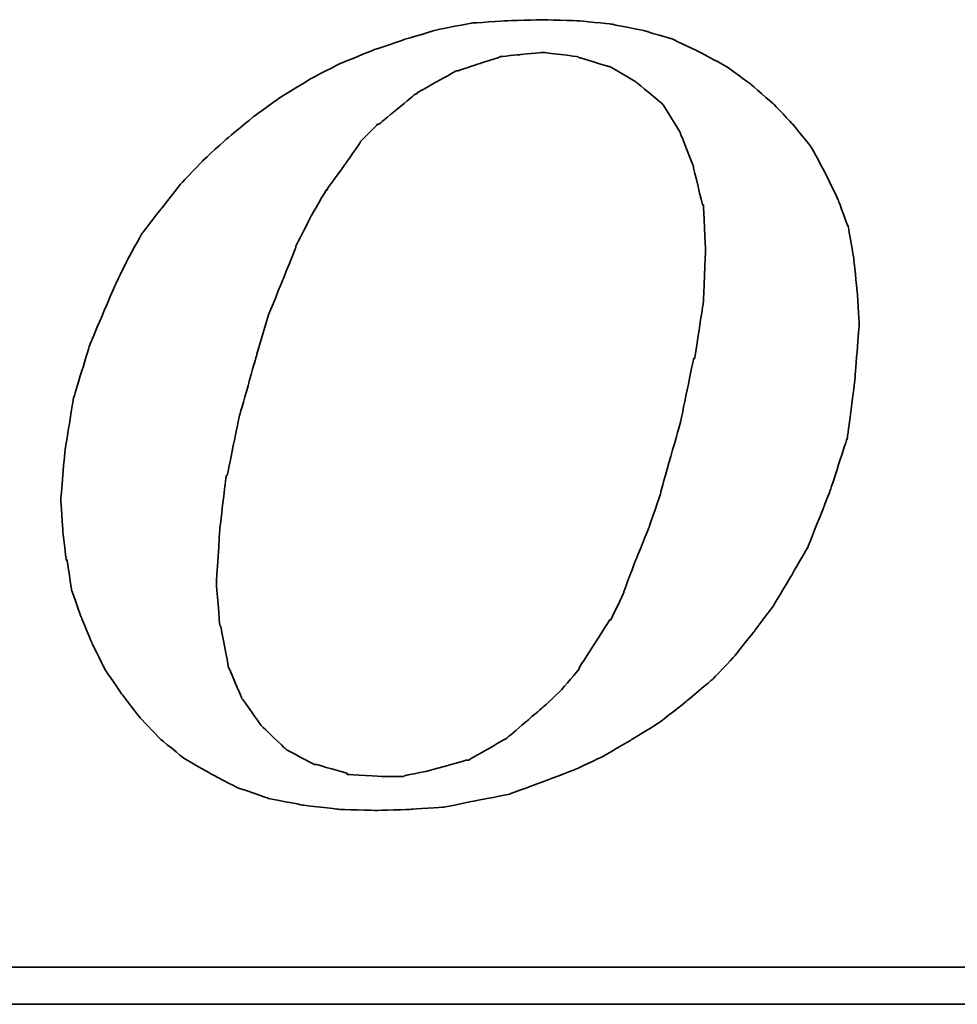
# Model space of a CAD drawing. Extents: x 24.2 to 108.5, y 37.1 to 84.
# Tile 37 of 53: x 94.6 to 95.4, y 59.1 to 60. Entities that reach past the tile are written whole.
import ezdxf

# ---------------------------------------------------------------- set-up
doc = ezdxf.new("R2010")
doc.units = 0
doc.header["$MEASUREMENT"] = 0
doc.layers.add('DIM', color=4, linetype='CONTINUOUS')
doc.layers.add('layer 1', color=7, linetype='CONTINUOUS')

# ---------------------------------------------------------------- blocks, each defined once
blk = doc.blocks.new('TBI MOTION logo(完整正式版)')
at = {"layer": 'layer 1', "color": 22, "lineweight": 35}
for points, knots in [([(-11.34375, -6.98375), (-11.34375, -6.98375), (-10.91375, -7.43875), (-10.91375, -7.43875), (-10.91375, -7.43875), (-10.91375, -7.43875), (-10.38625, -7.87125), (-10.38625, -7.87125), (-10.38625, -7.87125), (-10.38625, -7.87125), (-9.81125, -8.20375), (-9.81125, -8.20375), (-9.81125, -8.20375), (-9.81125, -8.20375), (-9.21125, -8.51875), (-9.21125, -8.51875), (-9.21125, -8.51875), (-9.21125, -8.51875), (-8.51625, -8.75875), (-8.51625, -8.75875), (-8.51625, -8.75875), (-8.51625, -8.75875), (-7.77125, -8.90375), (-7.77125, -8.90375), (-7.77125, -8.90375), (-7.77125, -8.90375), (-6.97875, -8.99875), (-6.97875, -8.99875), (-6.97875, -8.99875), (-6.97875, -8.99875), (-6.14125, -9.02375), (-6.14125, -9.02375), (-6.14125, -9.02375), (-6.14125, -9.02375), (-5.37125, -8.99875), (-5.37125, -8.99875), (-5.37125, -8.99875), (-5.37125, -8.99875), (-4.65375, -8.94875), (-4.65375, -8.94875), (-4.65375, -8.94875), (-4.65375, -8.94875), (-3.93375, -8.80625), (-3.93375, -8.80625), (-3.93375, -8.80625), (-3.93375, -8.80625), (-3.21375, -8.66375), (-3.21375, -8.66375), (-3.21375, -8.66375), (-3.21375, -8.66375), (-2.49375, -8.39875), (-2.49375, -8.39875), (-2.49375, -8.39875), (-2.49375, -8.39875), (-1.79875, -8.13375), (-1.79875, -8.13375), (-1.79875, -8.13375), (-1.79875, -8.13375), (-1.17375, -7.84375), (-1.17375, -7.84375), (-1.17375, -7.84375), (-1.17375, -7.84375), (-0.52375, -7.46375), (-0.52375, -7.46375), (-0.52375, -7.46375), (-0.52375, -7.46375), (0.10124, -7.07875), (0.10124, -7.07875), (0.10124, -7.07875), (0.10124, -7.07875), (0.67625, -6.62375), (0.67625, -6.62375), (0.67625, -6.62375), (0.67625, -6.62375), (1.24874, -6.14375), (1.24874, -6.14375), (1.24874, -6.14375), (1.24874, -6.14375), (1.72874, -5.64125), (1.72874, -5.64125), (1.72874, -5.64125), (1.72874, -5.64125), (2.18624, -5.06375), (2.18624, -5.06375), (2.18624, -5.06375), (2.18624, -5.06375), (2.61625, -4.48874), (2.61625, -4.48874), (2.61625, -4.48874), (2.61625, -4.48874), (3.00125, -3.83874), (3.00125, -3.83874), (3.00125, -3.83874), (3.00125, -3.83874), (3.36124, -3.21374), (3.36124, -3.21374), (3.36124, -3.21374), (3.36124, -3.21374), (3.84374, -1.99125), (3.84374, -1.99125), (3.84374, -1.99125), (3.84374, -1.99125), (4.22625, -0.81875), (4.22625, -0.81875), (4.22625, -0.81875), (4.22625, -0.81875), (4.39125, 0.45624), (4.39125, 0.45624), (4.39125, 0.45624), (4.39125, 0.45624), (4.48874, 1.70124), (4.48874, 1.70124), (4.48874, 1.70124), (4.48874, 1.70124), (4.43874, 2.44625), (4.43874, 2.44625), (4.43874, 2.44625), (4.43874, 2.44625), (4.36874, 3.14125), (4.36874, 3.14125), (4.36874, 3.14125), (4.36874, 3.14125), (4.25125, 3.81125), (4.25125, 3.81125), (4.25125, 3.81125), (4.25125, 3.81125), (4.03124, 4.41125), (4.03124, 4.41125), (4.03124, 4.41125), (4.03124, 4.41125), (3.74374, 5.01125), (3.74374, 5.01125), (3.74374, 5.01125), (3.74374, 5.01125), (3.43124, 5.58875), (3.43124, 5.58875), (3.43124, 5.58875), (3.43124, 5.58875), (3.02625, 6.09125), (3.02625, 6.09125), (3.02625, 6.09125), (3.02625, 6.09125), (2.59374, 6.54875), (2.59374, 6.54875), (2.59374, 6.54875), (2.59374, 6.54875), (2.09124, 6.98125), (2.09124, 6.98125), (2.09124, 6.98125), (2.09124, 6.98125), (1.56124, 7.36625), (1.56124, 7.36625), (1.56124, 7.36625), (1.56124, 7.36625), (0.98624, 7.67625), (0.98624, 7.67625), (0.98624, 7.67625), (0.98624, 7.67625), (0.38624, 7.96375), (0.38624, 7.96375), (0.38624, 7.96375), (0.38624, 7.96375), (-0.25875, 8.15625), (-0.25875, 8.15625), (-0.25875, 8.15625), (-0.25875, 8.15625), (-0.98125, 8.30125), (-0.98125, 8.30125), (-0.98125, 8.30125), (-0.98125, 8.30125), (-1.70124, 8.37125), (-1.70124, 8.37125), (-1.70124, 8.37125), (-1.70124, 8.37125), (-2.49375, 8.39624), (-2.49375, 8.39624), (-2.49375, 8.39624), (-2.49375, 8.39624), (-3.28625, 8.37125), (-3.28625, 8.37125), (-3.28625, 8.37125), (-3.28625, 8.37125), (-4.05125, 8.32125), (-4.05125, 8.32125), (-4.05125, 8.32125), (-4.05125, 8.32125), (-4.77375, 8.18125), (-4.77375, 8.18125), (-4.77375, 8.18125), (-4.77375, 8.18125), (-5.51625, 7.96375), (-5.51625, 7.96375), (-5.51625, 7.96375), (-5.51625, 7.96375), (-6.21125, 7.72625), (-6.21125, 7.72625), (-6.21125, 7.72625), (-6.21125, 7.72625), (-6.92875, 7.43625), (-6.92875, 7.43625), (-6.92875, 7.43625), (-6.92875, 7.43625), (-7.57875, 7.10125), (-7.57875, 7.10125), (-7.57875, 7.10125), (-7.57875, 7.10125), (-8.24875, 6.69125), (-8.24875, 6.69125), (-8.24875, 6.69125), (-8.24875, 6.69125), (-8.84875, 6.26125), (-8.84875, 6.26125), (-8.84875, 6.26125), (-8.84875, 6.26125), (-9.42625, 5.78125), (-9.42625, 5.78125), (-9.42625, 5.78125), (-9.42625, 5.78125), (-9.95375, 5.30125), (-9.95375, 5.30125), (-9.95375, 5.30125), (-9.95375, 5.30125), (-10.43375, 4.79624), (-10.43375, 4.79624), (-10.43375, 4.79624), (-10.43375, 4.79624), (-10.88875, 4.22125), (-10.88875, 4.22125), (-10.88875, 4.22125), (-10.88875, 4.22125), (-11.29875, 3.69375), (-11.29875, 3.69375), (-11.29875, 3.69375), (-11.29875, 3.69375), (-11.63375, 3.09125), (-11.63375, 3.09125), (-11.63375, 3.09125), (-11.63375, 3.09125), (-11.91875, 2.49625), (-11.91875, 2.49625), (-11.91875, 2.49625), (-11.91875, 2.49625), (-12.44875, 1.24625), (-12.44875, 1.24625), (-12.44875, 1.24625), (-12.44875, 1.24625), (-12.80875, 0.06874), (-12.80875, 0.06874), (-12.80875, 0.06874), (-12.80875, 0.06874), (-12.99875, -1.07875), (-12.99875, -1.07875), (-12.99875, -1.07875), (-12.99875, -1.07875), (-13.09375, -2.18375), (-13.09375, -2.18375), (-13.09375, -2.18375), (-13.09375, -2.18375), (-13.04875, -2.85375), (-13.04875, -2.85375), (-13.04875, -2.85375), (-13.04875, -2.85375), (-12.97375, -3.50375), (-12.97375, -3.50375), (-12.97375, -3.50375), (-12.97375, -3.50375), (-12.95375, -3.50375), (-12.95375, -3.50375), (-12.95375, -3.50375), (-12.95375, -3.50375), (-12.85375, -4.17375), (-12.85375, -4.17375), (-12.85375, -4.17375), (-12.85375, -4.17375), (-12.63875, -4.77624), (-12.63875, -4.77624), (-12.63875, -4.77624), (-12.63875, -4.77624), (-12.39875, -5.35125), (-12.39875, -5.35125), (-12.39875, -5.35125), (-12.39875, -5.35125), (-12.11375, -5.92875), (-12.11375, -5.92875), (-12.11375, -5.92875), (-12.11375, -5.92875), (-11.75375, -6.45375), (-11.75375, -6.45375), (-11.75375, -6.45375), (-11.75375, -6.45375), (-11.34375, -6.98375), (-11.34375, -6.98375)], [0, 0, 0, 0, 0.01369863, 0.01369863, 0.01369863, 0.01369864, 0.02739726, 0.02739726, 0.02739726, 0.02739727, 0.04109589, 0.04109589, 0.04109589, 0.0410959, 0.05479452, 0.05479452, 0.05479452, 0.05479453, 0.06849315, 0.06849315, 0.06849315, 0.06849316, 0.08219178, 0.08219178, 0.08219178, 0.08219179, 0.09589041, 0.09589041, 0.09589041, 0.09589042, 0.10958904, 0.10958904, 0.10958904, 0.10958905, 0.12328767, 0.12328767, 0.12328767, 0.12328768, 0.1369863, 0.1369863, 0.1369863, 0.13698631, 0.15068493, 0.15068493, 0.15068493, 0.15068494, 0.16438356, 0.16438356, 0.16438356, 0.16438357, 0.17808219, 0.17808219, 0.17808219, 0.1780822, 0.19178082, 0.19178082, 0.19178082, 0.19178083, 0.20547945, 0.20547945, 0.20547945, 0.20547946, 0.21917808, 0.21917808, 0.21917808, 0.21917809, 0.23287671, 0.23287671, 0.23287671, 0.23287672, 0.24657534, 0.24657534, 0.24657534, 0.24657535, 0.26027397, 0.26027397, 0.26027397, 0.26027398, 0.2739726, 0.2739726, 0.2739726, 0.27397261, 0.28767123, 0.28767123, 0.28767123, 0.28767124, 0.30136986, 0.30136986, 0.30136986, 0.30136987, 0.31506849, 0.31506849, 0.31506849, 0.3150685, 0.32876712, 0.32876712, 0.32876712, 0.32876713, 0.34246575, 0.34246575, 0.34246575, 0.34246576, 0.35616438, 0.35616438, 0.35616438, 0.35616439, 0.36986301, 0.36986301, 0.36986301, 0.36986302, 0.38356164, 0.38356164, 0.38356164, 0.38356165, 0.39726027, 0.39726027, 0.39726027, 0.39726028, 0.4109589, 0.4109589, 0.4109589, 0.41095891, 0.42465753, 0.42465753, 0.42465753, 0.42465754, 0.43835616, 0.43835616, 0.43835616, 0.43835617, 0.45205479, 0.45205479, 0.45205479, 0.4520548, 0.46575342, 0.46575342, 0.46575342, 0.46575343, 0.47945205, 0.47945205, 0.47945205, 0.47945206, 0.49315068, 0.49315068, 0.49315068, 0.49315069, 0.50684932, 0.50684932, 0.50684932, 0.50684933, 0.52054795, 0.52054795, 0.52054795, 0.52054796, 0.53424658, 0.53424658, 0.53424658, 0.53424659, 0.54794521, 0.54794521, 0.54794521, 0.54794522, 0.56164384, 0.56164384, 0.56164384, 0.56164385, 0.57534247, 0.57534247, 0.57534247, 0.57534248, 0.5890411, 0.5890411, 0.5890411, 0.58904111, 0.60273973, 0.60273973, 0.60273973, 0.60273974, 0.61643836, 0.61643836, 0.61643836, 0.61643837, 0.63013699, 0.63013699, 0.63013699, 0.630137, 0.64383562, 0.64383562, 0.64383562, 0.64383563, 0.65753425, 0.65753425, 0.65753425, 0.65753426, 0.67123288, 0.67123288, 0.67123288, 0.67123289, 0.68493151, 0.68493151, 0.68493151, 0.68493152, 0.69863014, 0.69863014, 0.69863014, 0.69863015, 0.71232877, 0.71232877, 0.71232877, 0.71232878, 0.7260274, 0.7260274, 0.7260274, 0.72602741, 0.73972603, 0.73972603, 0.73972603, 0.73972604, 0.75342466, 0.75342466, 0.75342466, 0.75342467, 0.76712329, 0.76712329, 0.76712329, 0.7671233, 0.78082192, 0.78082192, 0.78082192, 0.78082193, 0.79452055, 0.79452055, 0.79452055, 0.79452056, 0.80821918, 0.80821918, 0.80821918, 0.80821919, 0.82191781, 0.82191781, 0.82191781, 0.82191782, 0.83561644, 0.83561644, 0.83561644, 0.83561645, 0.84931507, 0.84931507, 0.84931507, 0.84931508, 0.8630137, 0.8630137, 0.8630137, 0.86301371, 0.87671233, 0.87671233, 0.87671233, 0.87671234, 0.89041096, 0.89041096, 0.89041096, 0.89041097, 0.90410959, 0.90410959, 0.90410959, 0.9041096, 0.91780822, 0.91780822, 0.91780822, 0.91780823, 0.93150685, 0.93150685, 0.93150685, 0.93150686, 0.94520548, 0.94520548, 0.94520548, 0.94520549, 0.95890411, 0.95890411, 0.95890411, 0.95890412, 0.97260274, 0.97260274, 0.97260274, 0.97260275, 0.98630137, 0.98630137, 0.98630137, 0.98630138, 1, 1, 1, 1]), ([(-8.77875, 1.03124), (-8.77875, 1.03124), (-8.51625, 1.89625), (-8.51625, 1.89625), (-8.51625, 1.89625), (-8.51625, 1.89625), (-8.20375, 2.66375), (-8.20375, 2.66375), (-8.20375, 2.66375), (-8.20375, 2.66375), (-7.91625, 3.38125), (-7.91625, 3.38125), (-7.91625, 3.38125), (-7.91625, 3.38125), (-7.91625, 3.40624), (-7.91625, 3.40624), (-7.91625, 3.40624), (-7.91625, 3.40624), (-7.57875, 4.07624), (-7.57875, 4.07624), (-7.57875, 4.07624), (-7.57875, 4.07624), (-7.24375, 4.65125), (-7.24375, 4.65125), (-7.24375, 4.65125), (-7.24375, 4.65125), (-7.21875, 4.65125), (-7.21875, 4.65125), (-7.21875, 4.65125), (-7.21875, 4.65125), (-7.21875, 4.67624), (-7.21875, 4.67624), (-7.21875, 4.67624), (-7.21875, 4.67624), (-6.83625, 5.20375), (-6.83625, 5.20375), (-6.83625, 5.20375), (-6.83625, 5.20375), (-6.49875, 5.68625), (-6.49875, 5.68625), (-6.49875, 5.68625), (-6.49875, 5.68625), (-6.49875, 5.70625), (-6.49875, 5.70625), (-6.49875, 5.70625), (-6.49875, 5.70625), (-6.11625, 6.09125), (-6.11625, 6.09125), (-6.11625, 6.09125), (-6.11625, 6.09125), (-6.09125, 6.09125), (-6.09125, 6.09125), (-6.09125, 6.09125), (-6.09125, 6.09125), (-5.27375, 6.76625), (-5.27375, 6.76625), (-5.27375, 6.76625), (-5.27375, 6.76625), (-5.24875, 6.76625), (-5.24875, 6.76625), (-5.24875, 6.76625), (-5.24875, 6.76625), (-5.24875, 6.78625), (-5.24875, 6.78625), (-5.24875, 6.78625), (-5.24875, 6.78625), (-4.38875, 7.26624), (-4.38875, 7.26624), (-4.38875, 7.26624), (-4.38875, 7.26624), (-4.36125, 7.26624), (-4.36125, 7.26624), (-4.36125, 7.26624), (-4.36125, 7.26624), (-3.93375, 7.41125), (-3.93375, 7.41125), (-3.93375, 7.41125), (-3.93375, 7.41125), (-3.47375, 7.55625), (-3.47375, 7.55625), (-3.47375, 7.55625), (-3.47375, 7.55625), (-3.45375, 7.55625), (-3.45375, 7.55625), (-3.45375, 7.55625), (-3.45375, 7.55625), (-3.42875, 7.58124), (-3.42875, 7.58124), (-3.42875, 7.58124), (-3.42875, 7.58124), (-2.97375, 7.62625), (-2.97375, 7.62625), (-2.97375, 7.62625), (-2.97375, 7.62625), (-2.49375, 7.67625), (-2.49375, 7.67625), (-2.49375, 7.67625), (-2.49375, 7.67625), (-2.46875, 7.67625), (-2.46875, 7.67625), (-2.46875, 7.67625), (-2.46875, 7.67625), (-1.70124, 7.58124), (-1.70124, 7.58124), (-1.70124, 7.58124), (-1.70124, 7.58124), (-1.67875, 7.55625), (-1.67875, 7.55625), (-1.67875, 7.55625), (-1.67875, 7.55625), (-1.65375, 7.55625), (-1.65375, 7.55625), (-1.65375, 7.55625), (-1.65375, 7.55625), (-1.03125, 7.36625), (-1.03125, 7.36625), (-1.03125, 7.36625), (-1.03125, 7.36625), (-1.00625, 7.36625), (-1.00625, 7.36625), (-1.00625, 7.36625), (-1.00625, 7.36625), (-0.43124, 7.02624), (-0.43124, 7.02624), (-0.43124, 7.02624), (-0.43124, 7.02624), (-0.40625, 7.00624), (-0.40625, 7.00624), (-0.40625, 7.00624), (-0.40625, 7.00624), (0.12124, 6.57124), (0.12124, 6.57124), (0.12124, 6.57124), (0.12124, 6.57124), (0.14624, 6.54875), (0.14624, 6.54875), (0.14624, 6.54875), (0.14624, 6.54875), (0.17124, 6.52375), (0.17124, 6.52375), (0.17124, 6.52375), (0.17124, 6.52375), (0.55625, 5.89875), (0.55625, 5.89875), (0.55625, 5.89875), (0.55625, 5.89875), (0.55625, 5.87625), (0.55625, 5.87625), (0.55625, 5.87625), (0.55625, 5.87625), (0.84124, 5.15625), (0.84124, 5.15625), (0.84124, 5.15625), (0.84124, 5.15625), (0.84124, 5.13125), (0.84124, 5.13125), (0.84124, 5.13125), (0.84124, 5.13125), (1.03624, 4.31875), (1.03624, 4.31875), (1.03624, 4.31875), (1.03624, 4.31875), (1.05624, 4.31875), (1.05624, 4.31875), (1.05624, 4.31875), (1.05624, 4.31875), (1.05624, 4.29125), (1.05624, 4.29125), (1.05624, 4.29125), (1.05624, 4.29125), (1.10625, 3.33125), (1.10625, 3.33125), (1.10625, 3.33125), (1.10625, 3.33125), (1.10625, 3.30875), (1.10625, 3.30875), (1.10625, 3.30875), (1.10625, 3.30875), (1.05624, 2.20624), (1.05624, 2.20624), (1.05624, 2.20624), (1.05624, 2.20624), (1.05624, 2.18124), (1.05624, 2.18124), (1.05624, 2.18124), (1.05624, 2.18124), (0.86624, 0.93624), (0.86624, 0.93624), (0.86624, 0.93624), (0.86624, 0.93624), (0.84124, 0.93624), (0.84124, 0.93624), (0.84124, 0.93624), (0.84124, 0.93624), (0.55625, -0.45874), (0.55625, -0.45874), (0.55625, -0.45874), (0.55625, -0.45874), (0.12124, -1.99125), (0.12124, -1.99125), (0.12124, -1.99125), (0.12124, -1.99125), (0.12124, -2.01874), (0.12124, -2.01874), (0.12124, -2.01874), (0.12124, -2.01874), (-0.13874, -2.78375), (-0.13874, -2.78375), (-0.13874, -2.78375), (-0.13874, -2.78375), (-0.43124, -3.50375), (-0.43124, -3.50375), (-0.43124, -3.50375), (-0.43124, -3.50375), (-0.69375, -4.19875), (-0.69375, -4.19875), (-0.69375, -4.19875), (-0.69375, -4.19875), (-0.69375, -4.22375), (-0.69375, -4.22375), (-0.69375, -4.22375), (-0.69375, -4.22375), (-0.98125, -4.82374), (-0.98125, -4.82374), (-0.98125, -4.82374), (-0.98125, -4.82374), (-1.00625, -4.82374), (-1.00625, -4.82374), (-1.00625, -4.82374), (-1.00625, -4.82374), (-1.33875, -5.35125), (-1.33875, -5.35125), (-1.33875, -5.35125), (-1.33875, -5.35125), (-1.67875, -5.87875), (-1.67875, -5.87875), (-1.67875, -5.87875), (-1.67875, -5.87875), (-1.67875, -5.90375), (-1.67875, -5.90375), (-1.67875, -5.90375), (-1.67875, -5.90375), (-2.05875, -6.35875), (-2.05875, -6.35875), (-2.05875, -6.35875), (-2.05875, -6.35875), (-2.08375, -6.38375), (-2.08375, -6.38375), (-2.08375, -6.38375), (-2.08375, -6.38375), (-2.46875, -6.74375), (-2.46875, -6.74375), (-2.46875, -6.74375), (-2.46875, -6.74375), (-3.25875, -7.41625), (-3.25875, -7.41625), (-3.25875, -7.41625), (-3.25875, -7.41625), (-3.28625, -7.43875), (-3.28625, -7.43875), (-3.28625, -7.43875), (-3.28625, -7.43875), (-4.12375, -7.91875), (-4.12375, -7.91875), (-4.12375, -7.91875), (-4.12375, -7.91875), (-4.14875, -7.91875), (-4.14875, -7.91875), (-4.14875, -7.91875), (-4.14875, -7.91875), (-4.17125, -7.91875), (-4.17125, -7.91875), (-4.17125, -7.91875), (-4.17125, -7.91875), (-5.03375, -8.15875), (-5.03375, -8.15875), (-5.03375, -8.15875), (-5.03375, -8.15875), (-5.51625, -8.25625), (-5.51625, -8.25625), (-5.51625, -8.25625), (-5.51625, -8.25625), (-5.54125, -8.27875), (-5.54125, -8.27875), (-5.54125, -8.27875), (-5.54125, -8.27875), (-5.56375, -8.27875), (-5.56375, -8.27875), (-5.56375, -8.27875), (-5.56375, -8.27875), (-5.99625, -8.27875), (-5.99625, -8.27875), (-5.99625, -8.27875), (-5.99625, -8.27875), (-6.76375, -8.23125), (-6.76375, -8.23125), (-6.76375, -8.23125), (-6.76375, -8.23125), (-6.78875, -8.23125), (-6.78875, -8.23125), (-6.78875, -8.23125), (-6.78875, -8.23125), (-6.78875, -8.20375), (-6.78875, -8.20375), (-6.78875, -8.20375), (-6.78875, -8.20375), (-7.45875, -8.01375), (-7.45875, -8.01375), (-7.45875, -8.01375), (-7.45875, -8.01375), (-7.48375, -8.01375), (-7.48375, -8.01375), (-7.48375, -8.01375), (-7.48375, -8.01375), (-7.50875, -8.01375), (-7.50875, -8.01375), (-7.50875, -8.01375), (-7.50875, -8.01375), (-8.13125, -7.67875), (-8.13125, -7.67875), (-8.13125, -7.67875), (-8.13125, -7.67875), (-8.15625, -7.65375), (-8.15625, -7.65375), (-8.15625, -7.65375), (-8.15625, -7.65375), (-8.65875, -7.17375), (-8.65875, -7.17375), (-8.65875, -7.17375), (-8.65875, -7.17375), (-8.68375, -7.14875), (-8.68375, -7.14875), (-8.68375, -7.14875), (-8.68375, -7.14875), (-9.08875, -6.57375), (-9.08875, -6.57375), (-9.08875, -6.57375), (-9.08875, -6.57375), (-9.11375, -6.54875), (-9.11375, -6.54875), (-9.11375, -6.54875), (-9.11375, -6.54875), (-9.11375, -6.52875), (-9.11375, -6.52875), (-9.11375, -6.52875), (-9.11375, -6.52875), (-9.40375, -5.85375), (-9.40375, -5.85375), (-9.40375, -5.85375), (-9.40375, -5.85375), (-9.40375, -5.82875), (-9.40375, -5.82875), (-9.40375, -5.82875), (-9.40375, -5.82875), (-9.56875, -4.96875), (-9.56875, -4.96875), (-9.56875, -4.96875), (-9.56875, -4.96875), (-9.59375, -4.94375), (-9.59375, -4.94375), (-9.59375, -4.94375), (-9.59375, -4.94375), (-9.66375, -4.03375), (-9.66375, -4.03375), (-9.66375, -4.03375), (-9.66375, -4.03375), (-9.66375, -4.00875), (-9.66375, -4.00875), (-9.66375, -4.00875), (-9.66375, -4.00875), (-9.59375, -2.85375), (-9.59375, -2.85375), (-9.59375, -2.85375), (-9.59375, -2.85375), (-9.45125, -1.65875), (-9.45125, -1.65875), (-9.45125, -1.65875), (-9.45125, -1.65875), (-9.42625, -1.63375), (-9.42625, -1.63375), (-9.42625, -1.63375), (-9.42625, -1.63375), (-9.16125, -0.33875), (-9.16125, -0.33875), (-9.16125, -0.33875), (-9.16125, -0.33875), (-8.77875, 1.00624), (-8.77875, 1.00624), (-8.77875, 1.00624), (-8.77875, 1.00624), (-8.77875, 1.03124), (-8.77875, 1.03124)], [0, 0, 0, 0, 0.01020408, 0.01020408, 0.01020408, 0.01020409, 0.02040816, 0.02040816, 0.02040816, 0.02040817, 0.03061224, 0.03061224, 0.03061224, 0.03061225, 0.04081633, 0.04081633, 0.04081633, 0.04081634, 0.05102041, 0.05102041, 0.05102041, 0.05102042, 0.06122449, 0.06122449, 0.06122449, 0.0612245, 0.07142857, 0.07142857, 0.07142857, 0.07142858, 0.08163265, 0.08163265, 0.08163265, 0.08163266, 0.09183673, 0.09183673, 0.09183673, 0.09183674, 0.10204082, 0.10204082, 0.10204082, 0.10204083, 0.1122449, 0.1122449, 0.1122449, 0.11224491, 0.12244898, 0.12244898, 0.12244898, 0.12244899, 0.13265306, 0.13265306, 0.13265306, 0.13265307, 0.14285714, 0.14285714, 0.14285714, 0.14285715, 0.15306122, 0.15306122, 0.15306122, 0.15306123, 0.16326531, 0.16326531, 0.16326531, 0.16326532, 0.17346939, 0.17346939, 0.17346939, 0.1734694, 0.18367347, 0.18367347, 0.18367347, 0.18367348, 0.19387755, 0.19387755, 0.19387755, 0.19387756, 0.20408163, 0.20408163, 0.20408163, 0.20408164, 0.21428571, 0.21428571, 0.21428571, 0.21428572, 0.2244898, 0.2244898, 0.2244898, 0.22448981, 0.23469388, 0.23469388, 0.23469388, 0.23469389, 0.24489796, 0.24489796, 0.24489796, 0.24489797, 0.25510204, 0.25510204, 0.25510204, 0.25510205, 0.26530612, 0.26530612, 0.26530612, 0.26530613, 0.2755102, 0.2755102, 0.2755102, 0.27551021, 0.28571429, 0.28571429, 0.28571429, 0.2857143, 0.29591837, 0.29591837, 0.29591837, 0.29591838, 0.30612245, 0.30612245, 0.30612245, 0.30612246, 0.31632653, 0.31632653, 0.31632653, 0.31632654, 0.32653061, 0.32653061, 0.32653061, 0.32653062, 0.33673469, 0.33673469, 0.33673469, 0.3367347, 0.34693878, 0.34693878, 0.34693878, 0.34693879, 0.35714286, 0.35714286, 0.35714286, 0.35714287, 0.36734694, 0.36734694, 0.36734694, 0.36734695, 0.37755102, 0.37755102, 0.37755102, 0.37755103, 0.3877551, 0.3877551, 0.3877551, 0.38775511, 0.39795918, 0.39795918, 0.39795918, 0.39795919, 0.40816327, 0.40816327, 0.40816327, 0.40816328, 0.41836735, 0.41836735, 0.41836735, 0.41836736, 0.42857143, 0.42857143, 0.42857143, 0.42857144, 0.43877551, 0.43877551, 0.43877551, 0.43877552, 0.44897959, 0.44897959, 0.44897959, 0.4489796, 0.45918367, 0.45918367, 0.45918367, 0.45918368, 0.46938776, 0.46938776, 0.46938776, 0.46938777, 0.47959184, 0.47959184, 0.47959184, 0.47959185, 0.48979592, 0.48979592, 0.48979592, 0.48979593, 0.5, 0.5, 0.5, 0.50000001, 0.51020408, 0.51020408, 0.51020408, 0.51020409, 0.52040816, 0.52040816, 0.52040816, 0.52040817, 0.53061224, 0.53061224, 0.53061224, 0.53061225, 0.54081633, 0.54081633, 0.54081633, 0.54081634, 0.55102041, 0.55102041, 0.55102041, 0.55102042, 0.56122449, 0.56122449, 0.56122449, 0.5612245, 0.57142857, 0.57142857, 0.57142857, 0.57142858, 0.58163265, 0.58163265, 0.58163265, 0.58163266, 0.59183673, 0.59183673, 0.59183673, 0.59183674, 0.60204082, 0.60204082, 0.60204082, 0.60204083, 0.6122449, 0.6122449, 0.6122449, 0.61224491, 0.62244898, 0.62244898, 0.62244898, 0.62244899, 0.63265306, 0.63265306, 0.63265306, 0.63265307, 0.64285714, 0.64285714, 0.64285714, 0.64285715, 0.65306122, 0.65306122, 0.65306122, 0.65306123, 0.66326531, 0.66326531, 0.66326531, 0.66326532, 0.67346939, 0.67346939, 0.67346939, 0.6734694, 0.68367347, 0.68367347, 0.68367347, 0.68367348, 0.69387755, 0.69387755, 0.69387755, 0.69387756, 0.70408163, 0.70408163, 0.70408163, 0.70408164, 0.71428571, 0.71428571, 0.71428571, 0.71428572, 0.7244898, 0.7244898, 0.7244898, 0.72448981, 0.73469388, 0.73469388, 0.73469388, 0.73469389, 0.74489796, 0.74489796, 0.74489796, 0.74489797, 0.75510204, 0.75510204, 0.75510204, 0.75510205, 0.76530612, 0.76530612, 0.76530612, 0.76530613, 0.7755102, 0.7755102, 0.7755102, 0.77551021, 0.78571429, 0.78571429, 0.78571429, 0.7857143, 0.79591837, 0.79591837, 0.79591837, 0.79591838, 0.80612245, 0.80612245, 0.80612245, 0.80612246, 0.81632653, 0.81632653, 0.81632653, 0.81632654, 0.82653061, 0.82653061, 0.82653061, 0.82653062, 0.83673469, 0.83673469, 0.83673469, 0.8367347, 0.84693878, 0.84693878, 0.84693878, 0.84693879, 0.85714286, 0.85714286, 0.85714286, 0.85714287, 0.86734694, 0.86734694, 0.86734694, 0.86734695, 0.87755102, 0.87755102, 0.87755102, 0.87755103, 0.8877551, 0.8877551, 0.8877551, 0.88775511, 0.89795918, 0.89795918, 0.89795918, 0.89795919, 0.90816327, 0.90816327, 0.90816327, 0.90816328, 0.91836735, 0.91836735, 0.91836735, 0.91836736, 0.92857143, 0.92857143, 0.92857143, 0.92857144, 0.93877551, 0.93877551, 0.93877551, 0.93877552, 0.94897959, 0.94897959, 0.94897959, 0.9489796, 0.95918367, 0.95918367, 0.95918367, 0.95918368, 0.96938776, 0.96938776, 0.96938776, 0.96938777, 0.97959184, 0.97959184, 0.97959184, 0.97959185, 0.98979592, 0.98979592, 0.98979592, 0.98979593, 1, 1, 1, 1]), ([(75.90875, -9.47875), (75.90875, -9.47875), (75.90875, -12.28625), (75.90875, -12.28625), (75.90875, -12.28625), (75.90875, -12.28625), (75.90875, -12.47875), (75.90875, -12.47875), (75.90875, -12.47875), (75.90875, -12.47875), (75.71625, -12.47875), (75.71625, -12.47875), (75.71625, -12.47875), (75.71625, -12.47875), (-88.32875, -12.47875), (-88.32875, -12.47875), (-88.32875, -12.47875), (-88.32875, -12.47875), (-88.32875, -13.29375), (-88.32875, -13.29375), (-88.32875, -13.29375), (-88.32875, -13.29375), (82.89125, -13.29375), (82.89125, -13.29375), (82.89125, -13.29375), (82.89125, -13.29375), (75.90875, -9.47875), (75.90875, -9.47875)], [0, 0, 0, 0, 0.14285714, 0.14285714, 0.14285714, 0.14285715, 0.28571429, 0.28571429, 0.28571429, 0.2857143, 0.42857143, 0.42857143, 0.42857143, 0.42857144, 0.57142857, 0.57142857, 0.57142857, 0.57142858, 0.71428571, 0.71428571, 0.71428571, 0.71428572, 0.85714286, 0.85714286, 0.85714286, 0.85714287, 1, 1, 1, 1])]:
    blk.add_open_spline(points, degree=3, knots=knots, dxfattribs=at)

msp = doc.modelspace()

# ---------------------------------------------------------------- block references
at = {"layer": 'DIM', "color": 7, "xscale": 0.0415039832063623, "yscale": 0.0415039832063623, "zscale": 0.0415039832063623}
msp.add_blockref('TBI MOTION logo(完整正式版)', (95.1557, 59.68673), dxfattribs=at)

doc.saveas('drawing.dxf')
